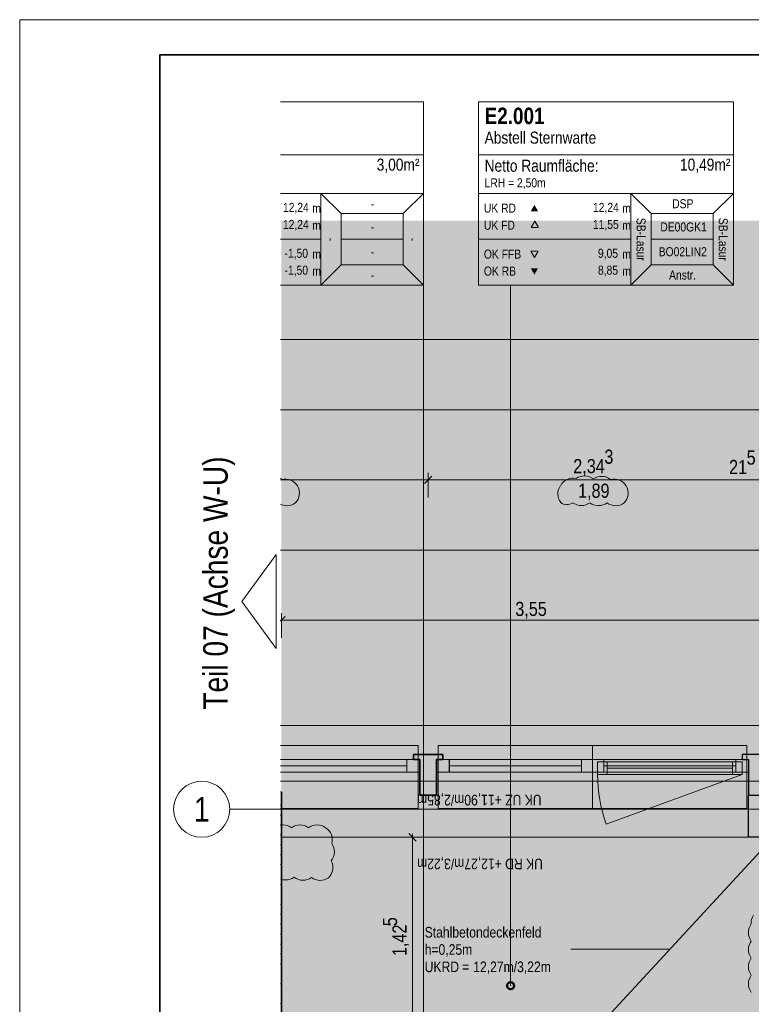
# Model space of a CAD drawing. Extents: x -743 to 300, y 62 to 1112.
# Tile 97 of 179: x -720 to -615, y 972 to 1112. Entities that reach past the tile are written whole.
import ezdxf
from ezdxf.enums import TextEntityAlignment as Align
from ezdxf.lldxf.tags import DXFTag

# ---------------------------------------------------------------- set-up
doc = ezdxf.new("R2010")
doc.units = 0
doc.layers.get('0').update_dxf_attribs({"lineweight": 13})
for name, color, linetype, lineweight, true_color in [('30 -33 Aussenwände- 7 Fassade_ Elemente', 7, 'Continuous', 9, 0x00aacc), ('30 -34 Innenwände- 1 tragend', 7, 'Continuous', 13, 0xdd0806), ('30 -35 Decken- 1 Konstruktion-Träger- Stahlbeton', 7, 'Continuous', 13, 0x33aa00), ('70 -72 Beschriftung- 1 Beschriftung allgemein', 7, 'Continuous', 9, 0xff6633), ('70 -75 Raumstempel- 1 Raumstempel-A06CPV7IL0', 1, 'Continuous', 50, 0xff0000), ('70 -75 Raumstempel-2 Verweislinie', 3, 'Continuous', 9, 0x00ff00), ('70 -76 Bemaßung- 2 Allgemein', 9, 'Continuous', 5, 0x808080), ('70 -77 Revision- 2 Wolken', 7, 'Continuous', 18, 0x944cff), ('iwb_Layout Achsbezeichung', 1, 'Continuous', 13, 0xff0000), ('iwb_Layout BA_Markierung', 7, 'Continuous', 9, 0xbadcdc), ('iwb_Layout Text', 3, 'Continuous', 18, 0x00ff00)]:
    doc.layers.add(name, color=color, linetype=linetype, lineweight=lineweight, true_color=true_color)
doc.layers.add('70 -71 Achsen- 1 Gebäudeachsen', color=7, linetype='STRICHPUNKT2-A06CPV7LL0', lineweight=18)
doc.layers.add('iwb_Plankopf Rahmen', color=7, linetype='Continuous', lineweight=35)
doc.styles.get("Standard").update_dxf_attribs({"font": 'ARIALN.TTF'})
tags = doc.linetypes.add('grob-A06CPV7GL0', pattern=[14, 3, -8, 3]).pattern_tags.tags
tags[8:9] = [DXFTag(74, 4), DXFTag(75, 0), DXFTag(340, '0'), DXFTag(46, 0.0), DXFTag(50, 0.0), DXFTag(44, 0.0), DXFTag(45, 0.0)]
tags[6:7] = [DXFTag(74, 4), DXFTag(75, 0), DXFTag(340, '0'), DXFTag(46, 0.0), DXFTag(50, 0.0), DXFTag(44, 0.0), DXFTag(45, 0.0)]
tags[4:5] = [DXFTag(74, 4), DXFTag(75, 0), DXFTag(340, '0'), DXFTag(46, 0.0), DXFTag(50, 0.0), DXFTag(44, 0.0), DXFTag(45, 0.0)]
tags = doc.linetypes.add('STRICHPUNKT2', pattern=[12.7, 6.35, -3.175, 0, -3.175]).pattern_tags.tags
tags[10:11] = [DXFTag(74, 4), DXFTag(75, 0), DXFTag(340, '0'), DXFTag(46, 0.0), DXFTag(50, 0.0), DXFTag(44, 0.0), DXFTag(45, 0.0)]
tags[8:9] = [DXFTag(74, 4), DXFTag(75, 0), DXFTag(340, '0'), DXFTag(46, 0.0), DXFTag(50, 0.0), DXFTag(44, 0.0), DXFTag(45, 0.0)]
tags[6:7] = [DXFTag(74, 4), DXFTag(75, 0), DXFTag(340, '0'), DXFTag(46, 0.0), DXFTag(50, 0.0), DXFTag(44, 0.0), DXFTag(45, 0.0)]
tags[4:5] = [DXFTag(74, 4), DXFTag(75, 0), DXFTag(340, '0'), DXFTag(46, 0.0), DXFTag(50, 0.0), DXFTag(44, 0.0), DXFTag(45, 0.0)]
tags = doc.linetypes.add('STRICHPUNKT2-A06CPV7LL0', pattern=[12.7, 6.35, -3.175, 0, -3.175]).pattern_tags.tags
tags[10:11] = [DXFTag(74, 4), DXFTag(75, 0), DXFTag(340, '0'), DXFTag(46, 0.0), DXFTag(50, 0.0), DXFTag(44, 0.0), DXFTag(45, 0.0)]
tags[8:9] = [DXFTag(74, 4), DXFTag(75, 0), DXFTag(340, '0'), DXFTag(46, 0.0), DXFTag(50, 0.0), DXFTag(44, 0.0), DXFTag(45, 0.0)]
tags[6:7] = [DXFTag(74, 4), DXFTag(75, 0), DXFTag(340, '0'), DXFTag(46, 0.0), DXFTag(50, 0.0), DXFTag(44, 0.0), DXFTag(45, 0.0)]
tags[4:5] = [DXFTag(74, 4), DXFTag(75, 0), DXFTag(340, '0'), DXFTag(46, 0.0), DXFTag(50, 0.0), DXFTag(44, 0.0), DXFTag(45, 0.0)]

# ---------------------------------------------------------------- blocks, each defined once
blk = doc.blocks.new('Polygon-A06CPV78L0')
at = {"color": 0, "linetype": 'ByBlock', "lineweight": -2, "ltscale": 0.13}
blk.add_solid([(-611.22, 86.2), (-682.36, 86.01), (-611.05, 1083.81), (-682.36, 1083.81)], dxfattribs=at)
blk = doc.blocks.new('Referenz-A06CPV7ML0')
at = {"layer": '30 -33 Aussenwände- 7 Fassade_ Elemente', "color": 0, "linetype": 'Continuous', "ltscale": 0.13}
for p, q in [((-610.25, 1011.85), (-682.49, 1011.85)), ((-682.49, 1007.01), (-662.62, 1007.01)), ((-662.62, 1007.01), (-662.62, 1005.21)), ((-660.22, 1007.01), (-637.99, 1007.01)), ((-660.22, 1005.21), (-660.22, 1007.01)), ((-637.99, 1007.01), (-660.22, 1007.01)), ((-660.22, 1007.01), (-660.22, 1005.21)), ((-637.99, 1007.01), (-615.75, 1007.01)), ((-637.99, 1005.21), (-637.99, 1007.01)), ((-637.99, 1005.21), (-637.99, 1007.01)), ((-615.75, 1007.01), (-637.99, 1007.01)), ((-616.65, 1006.66), (-637.29, 1006.66)), ((-637.29, 1006.66), (-637.29, 1004.86)), ((-616.65, 1004.86), (-616.65, 1006.66)), ((-615.75, 1007.01), (-615.75, 1005.21)), ((-615.75, 1005.21), (-615.75, 1007.01)), ((-662.62, 1005.21), (-682.49, 1005.21)), ((-637.99, 1005.21), (-660.22, 1005.21)), ((-660.22, 1005.21), (-637.99, 1005.21)), ((-615.75, 1005.21), (-637.99, 1005.21)), ((-637.99, 1005.21), (-615.75, 1005.21)), ((-637.29, 1004.86), (-616.65, 1004.86)), ((-682.49, 995.91), (-613.35, 995.91))]:
    blk.add_line(p, q, dxfattribs=at)
at = {"layer": '30 -33 Aussenwände- 7 Fassade_ Elemente', "color": 0}
for p, q in [((-682.49, 1009.01), (-662.85, 1009.01)), ((-662.85, 1009.01), (-662.85, 1007.01)), ((-659.99, 1007.01), (-659.99, 1009.01)), ((-659.99, 1009.01), (-637.99, 1009.01)), ((-637.99, 1007.01), (-637.99, 1009.01)), ((-637.99, 1009.01), (-615.99, 1009.01)), ((-615.99, 1009.01), (-615.99, 1007.01)), ((-682.49, 1007.01), (-664.45, 1007.01)), ((-664.45, 1006.11), (-682.49, 1006.11)), ((-664.45, 1007.01), (-664.45, 1005.21)), ((-662.85, 1007.01), (-664.45, 1007.01)), ((-662.85, 1005.21), (-662.85, 1007.01)), ((-659.99, 1007.01), (-658.39, 1007.01)), ((-659.99, 1005.21), (-659.99, 1007.01)), ((-658.39, 1007.01), (-639.59, 1007.01)), ((-658.39, 1005.21), (-658.39, 1007.01)), ((-639.59, 1006.11), (-658.39, 1006.11)), ((-639.59, 1007.01), (-639.59, 1005.21)), ((-637.99, 1007.01), (-639.59, 1007.01)), ((-637.99, 1007.01), (-636.39, 1007.01)), ((-637.99, 1005.21), (-637.99, 1007.01)), ((-636.39, 1007.01), (-617.59, 1007.01)), ((-636.39, 1005.21), (-636.39, 1007.01)), ((-617.59, 1006.11), (-636.39, 1006.11)), ((-617.59, 1007.01), (-617.59, 1005.21)), ((-615.99, 1007.01), (-617.59, 1007.01)), ((-615.99, 1005.21), (-615.99, 1007.01)), ((-664.45, 1005.21), (-682.49, 1005.21)), ((-664.45, 1005.21), (-662.85, 1005.21)), ((-662.85, 1000.01), (-662.85, 1005.21)), ((-659.99, 1005.21), (-659.99, 1000.01)), ((-658.39, 1005.21), (-659.99, 1005.21)), ((-639.59, 1005.21), (-658.39, 1005.21)), ((-639.59, 1005.21), (-637.99, 1005.21)), ((-637.99, 1005.21), (-637.99, 1000.01)), ((-636.39, 1005.21), (-637.99, 1005.21)), ((-617.59, 1005.21), (-636.39, 1005.21)), ((-617.59, 1005.21), (-615.99, 1005.21)), ((-615.99, 1000.01), (-615.99, 1005.21)), ((-682.49, 1000.01), (-662.85, 1000.01)), ((-659.99, 1000.01), (-637.99, 1000.01)), ((-637.99, 1000.01), (-615.99, 1000.01))]:
    blk.add_line(p, q, dxfattribs=at)
at = {"layer": '30 -33 Aussenwände- 7 Fassade_ Elemente', "color": 0, "linetype": 'Continuous', "lineweight": 25, "ltscale": 0.25}
for p, q in [((-663.52, 1007.71), (-663.52, 1007.01)), ((-659.32, 1007.71), (-663.52, 1007.71)), ((-663.52, 1007.01), (-663.52, 1007.71)), ((-663.52, 1007.71), (-659.32, 1007.71)), ((-659.32, 1007.01), (-659.32, 1007.71)), ((-659.32, 1007.71), (-659.32, 1007.01)), ((-616.65, 1007.71), (-616.65, 1007.01)), ((-613.35, 1007.71), (-616.65, 1007.71)), ((-613.35, 1007.71), (-616.65, 1007.71)), ((-616.65, 1007.71), (-616.65, 1007.01)), ((-663.52, 1007.01), (-662.62, 1007.01)), ((-662.62, 1007.01), (-663.52, 1007.01)), ((-662.62, 1007.01), (-662.62, 1001.91)), ((-662.62, 1001.91), (-662.62, 1007.01)), ((-660.22, 1001.91), (-660.22, 1007.01)), ((-660.22, 1007.01), (-659.32, 1007.01)), ((-659.32, 1007.01), (-660.22, 1007.01)), ((-660.22, 1007.01), (-660.22, 1001.91)), ((-616.65, 1007.01), (-615.75, 1007.01)), ((-616.65, 1007.01), (-615.75, 1007.01)), ((-615.75, 1007.01), (-615.75, 1001.91)), ((-615.75, 1007.01), (-615.75, 1001.91)), ((-662.62, 1001.91), (-660.22, 1001.91)), ((-660.22, 1001.91), (-662.62, 1001.91)), ((-615.75, 1001.91), (-613.35, 1001.91)), ((-615.75, 995.91), (-615.75, 1001.91)), ((-615.75, 1001.91), (-613.35, 1001.91)), ((-613.35, 995.91), (-615.75, 995.91))]:
    blk.add_line(p, q, dxfattribs=at)
at = {"layer": '30 -33 Aussenwände- 7 Fassade_ Elemente', "color": 0, "linetype": 'Continuous', "lineweight": 18, "ltscale": 0.18}
for p, q in [((-682.49, 1006.11), (-664.45, 1006.11)), ((-664.45, 1007.01), (-662.62, 1007.01)), ((-664.45, 1005.21), (-664.45, 1007.01)), ((-662.62, 1007.01), (-662.62, 1005.21)), ((-660.22, 1007.01), (-658.39, 1007.01)), ((-660.22, 1005.21), (-660.22, 1007.01)), ((-660.22, 1007.01), (-658.42, 1007.01)), ((-660.22, 1005.21), (-660.22, 1007.01)), ((-658.42, 1007.01), (-658.42, 1005.21)), ((-639.59, 1006.11), (-658.42, 1006.11)), ((-658.39, 1007.01), (-658.39, 1005.21)), ((-658.39, 1006.11), (-639.59, 1006.11)), ((-639.59, 1007.01), (-637.99, 1007.01)), ((-639.59, 1005.21), (-639.59, 1007.01)), ((-639.59, 1007.01), (-637.99, 1007.01)), ((-639.59, 1005.21), (-639.59, 1007.01)), ((-637.99, 1007.01), (-636.39, 1007.01)), ((-637.99, 1005.21), (-637.99, 1007.01)), ((-637.99, 1007.01), (-637.99, 1005.21)), ((-637.99, 1007.01), (-636.39, 1007.01)), ((-637.29, 1006.66), (-635.89, 1006.66)), ((-637.29, 1004.86), (-637.29, 1006.66)), ((-636.39, 1007.01), (-636.39, 1005.21)), ((-636.39, 1007.01), (-636.39, 1005.21)), ((-636.39, 1006.11), (-617.59, 1006.11)), ((-635.89, 1006.66), (-635.89, 1004.86)), ((-618.05, 1006.66), (-616.65, 1006.66)), ((-618.05, 1004.86), (-618.05, 1006.66)), ((-617.59, 1007.01), (-615.75, 1007.01)), ((-617.59, 1005.21), (-617.59, 1007.01)), ((-617.55, 1007.01), (-615.75, 1007.01)), ((-617.55, 1005.21), (-617.55, 1007.01)), ((-616.65, 1006.66), (-616.65, 1004.86)), ((-615.75, 1007.01), (-615.75, 1005.21)), ((-615.75, 1007.01), (-615.75, 1005.21)), ((-662.62, 1005.21), (-664.45, 1005.21)), ((-658.39, 1005.21), (-660.22, 1005.21)), ((-658.42, 1005.21), (-660.22, 1005.21)), ((-637.99, 1005.21), (-639.59, 1005.21)), ((-637.99, 1005.21), (-639.59, 1005.21)), ((-636.39, 1005.21), (-637.99, 1005.21)), ((-636.39, 1005.21), (-637.99, 1005.21)), ((-635.89, 1004.86), (-637.29, 1004.86)), ((-635.89, 1005.76), (-618.05, 1005.76)), ((-616.65, 1004.86), (-618.05, 1004.86)), ((-615.75, 1005.21), (-617.59, 1005.21)), ((-615.75, 1005.21), (-617.55, 1005.21))]:
    blk.add_line(p, q, dxfattribs=at)
at = {"layer": '30 -33 Aussenwände- 7 Fassade_ Elemente', "color": 0, "linetype": 'grob-A06CPV7GL0', "ltscale": 0.13}
blk.add_line((-616.65, 1004.86), (-636.04, 997.81), dxfattribs=at)
blk.add_ellipse((-616.65, 1004.86), major_axis=(-20.63, 0), ratio=1, start_param=0, end_param=0.349066, dxfattribs=at)
at = {"layer": '30 -34 Innenwände- 1 tragend', "color": 0, "linetype": 'Continuous', "lineweight": -2, "ltscale": 0.13}
for p, q in [((-682.49, 1002.41), (-682.35, 1002.41)), ((-682.35, 1002.41), (-682.35, 935.51))]:
    blk.add_line(p, q, dxfattribs=at)
at = {"layer": '30 -34 Innenwände- 1 tragend', "color": 0, "lineweight": 35}
blk.add_line((-682.35, 1002.41), (-682.35, 837.41), dxfattribs=at)
at = {"layer": '30 -34 Innenwände- 1 tragend', "color": 0, "lineweight": 9}
for p, q in [((-682.49, 1000.46), (-682.35, 1000.59)), ((-682.49, 1000.46), (-682.35, 1000.59)), ((-682.49, 999.04), (-682.35, 999.18)), ((-682.49, 999.04), (-682.35, 999.18)), ((-682.49, 997.63), (-682.35, 997.77)), ((-682.49, 997.63), (-682.35, 997.77)), ((-682.49, 996.21), (-682.35, 996.35)), ((-682.49, 996.21), (-682.35, 996.35)), ((-682.49, 994.8), (-682.35, 994.94)), ((-682.49, 994.8), (-682.35, 994.94)), ((-682.49, 993.39), (-682.35, 993.52)), ((-682.49, 993.39), (-682.35, 993.52)), ((-682.49, 991.97), (-682.35, 992.11)), ((-682.49, 991.97), (-682.35, 992.11)), ((-682.49, 989.14), (-682.35, 989.28)), ((-682.49, 989.14), (-682.35, 989.28)), ((-682.49, 986.32), (-682.35, 986.45)), ((-682.49, 986.32), (-682.35, 986.45)), ((-682.49, 984.9), (-682.35, 985.04)), ((-682.49, 984.9), (-682.35, 985.04)), ((-682.49, 983.49), (-682.35, 983.62)), ((-682.49, 983.49), (-682.35, 983.62)), ((-682.49, 982.07), (-682.35, 982.21)), ((-682.49, 982.07), (-682.35, 982.21)), ((-682.49, 980.66), (-682.35, 980.8)), ((-682.49, 980.66), (-682.35, 980.8)), ((-682.49, 979.24), (-682.35, 979.38)), ((-682.49, 979.24), (-682.35, 979.38)), ((-682.49, 977.83), (-682.35, 977.97)), ((-682.49, 977.83), (-682.35, 977.97)), ((-682.49, 975), (-682.35, 975.14)), ((-682.49, 975), (-682.35, 975.14)), ((-682.49, 972.17), (-682.35, 972.31)), ((-682.49, 972.17), (-682.35, 972.31))]:
    blk.add_line(p, q, dxfattribs=at)
at = {"layer": '30 -35 Decken- 1 Konstruktion-Träger- Stahlbeton', "color": 0, "linetype": 'grob-A06CPV7GL0', "lineweight": -2, "ltscale": 0.13}
for p, q in [((-612.85, 1003.91), (-682.49, 1003.91)), ((-612.85, 995.91), (-682.49, 995.91))]:
    blk.add_line(p, q, dxfattribs=at)
at = {"layer": '70 -71 Achsen- 1 Gebäudeachsen', "color": 0, "linetype": 'STRICHPUNKT2-A06CPV7LL0', "ltscale": 0.18}
blk.add_line((-682.49, 999.91), (76.46, 999.91), dxfattribs=at)
at = {"layer": '70 -72 Beschriftung- 1 Beschriftung allgemein', "color": 0, "linetype": 'grob-A06CPV7GL0', "ltscale": 0.13}
blk.add_line((-682.49, 919.97), (-604.85, 1003.91), dxfattribs=at)
at = {"layer": '70 -72 Beschriftung- 1 Beschriftung allgemein', "color": 0}
blk.add_line((-641.11, 979.98), (-626.99, 979.98), dxfattribs=at)
at = {"layer": '70 -75 Raumstempel- 1 Raumstempel-A06CPV7IL0', "color": 0, "lineweight": 9}
for p, q in [((-662.11, 1100.75), (-682.49, 1100.75)), ((-662.11, 1074.61), (-662.11, 1100.75)), ((-654.24, 1100.75), (-654.24, 1074.61)), ((-617.92, 1100.75), (-654.24, 1100.75)), ((-617.92, 1074.61), (-617.92, 1100.75)), ((-662.11, 1093.16), (-682.49, 1093.16)), ((-617.92, 1093.16), (-654.24, 1093.16)), ((-682.49, 1087.68), (-676.7, 1087.68)), ((-673.82, 1084.79), (-676.7, 1087.68)), ((-662.11, 1087.68), (-676.7, 1087.68)), ((-676.7, 1087.68), (-676.7, 1074.61)), ((-664.99, 1084.79), (-662.11, 1087.68)), ((-654.24, 1087.68), (-632.52, 1087.68)), ((-629.63, 1084.79), (-632.52, 1087.68)), ((-617.92, 1087.68), (-632.52, 1087.68)), ((-632.52, 1087.68), (-632.52, 1074.61)), ((-620.8, 1084.79), (-617.92, 1087.68)), ((-673.82, 1077.51), (-673.82, 1084.79)), ((-673.82, 1084.79), (-664.99, 1084.79)), ((-664.99, 1077.51), (-664.99, 1084.79)), ((-629.63, 1077.51), (-629.63, 1084.79)), ((-629.63, 1084.79), (-620.8, 1084.79)), ((-620.8, 1077.51), (-620.8, 1084.79)), ((-646.21, 1083.72), (-646.73, 1082.82)), ((-645.68, 1082.82), (-646.21, 1083.72)), ((-646.73, 1082.82), (-645.68, 1082.82)), ((-682.49, 1081.15), (-676.7, 1081.15)), ((-664.99, 1081.15), (-673.82, 1081.15)), ((-654.24, 1081.15), (-632.52, 1081.15)), ((-620.8, 1081.15), (-629.63, 1081.15)), ((-646.28, 1078.54), (-646.8, 1079.45)), ((-646.8, 1079.45), (-645.76, 1079.45)), ((-645.76, 1079.45), (-646.28, 1078.54)), ((-673.82, 1077.51), (-676.7, 1074.61)), ((-673.82, 1077.51), (-664.99, 1077.51)), ((-664.99, 1077.51), (-662.11, 1074.61)), ((-629.63, 1077.51), (-632.52, 1074.61)), ((-629.63, 1077.51), (-620.8, 1077.51)), ((-620.8, 1077.51), (-617.92, 1074.61)), ((-662.11, 1074.61), (-682.49, 1074.61)), ((-617.92, 1074.61), (-654.24, 1074.61))]:
    blk.add_line(p, q, dxfattribs=at)
at = {"layer": '70 -75 Raumstempel- 1 Raumstempel-A06CPV7IL0', "color": 0, "lineweight": 0}
for points in [[(-645.76, 1085.14), (-646.28, 1086.04), (-646.8, 1085.14)], [(-645.76, 1077.01), (-646.28, 1076.1), (-646.8, 1077.01)]]:
    blk.add_solid(points, dxfattribs=at)
at = {"layer": '70 -75 Raumstempel-2 Verweislinie', "color": 0, "linetype": 'Continuous', "ltscale": 0.13}
for p, q in [((-662.11, 1074.61), (-662.11, 866.77)), ((-649.68, 1074.61), (-649.68, 974.76))]:
    blk.add_line(p, q, dxfattribs=at)
at = {"layer": '70 -75 Raumstempel-2 Verweislinie', "color": 0, "linetype": 'ByBlock', "lineweight": 50, "ltscale": 0.5}
blk.add_circle((-649.68, 974.76), 0.5, dxfattribs=at)
at = {"layer": '70 -76 Bemaßung- 2 Allgemein', "color": 0, "linetype": 'Continuous', "ltscale": 0.13}
for p, q in [((-609.91, 1066.85), (-682.49, 1066.85)), ((-609.91, 1056.85), (-682.49, 1056.85)), ((-662.48, 1046.85), (-682.49, 1046.85)), ((-660.42, 1046.85), (-662.48, 1046.85)), ((-662.42, 1046.85), (-660.36, 1046.85)), ((-661.42, 1044.35), (-661.42, 1047.85)), ((-661.42, 1044.35), (-661.42, 1047.85)), ((-615.61, 1046.85), (-660.36, 1046.85)), ((-615.61, 1046.85), (-616.67, 1046.85)), ((-613.55, 1046.85), (-615.61, 1046.85)), ((-613.55, 1046.85), (-615.61, 1046.85)), ((-613.91, 1036.85), (-682.49, 1036.85)), ((-682.35, 1024.35), (-682.35, 1027.85)), ((-682.35, 1024.35), (-682.35, 1027.85)), ((-681.35, 1026.85), (-682.49, 1026.85)), ((-682.49, 1026.85), (-681.29, 1026.85)), ((-612.41, 1026.85), (-681.29, 1026.85)), ((-664.2, 996.44), (-663.14, 995.38)), ((-663.67, 996.41), (-663.67, 994.85)), ((-665.67, 995.91), (-662.67, 995.91)), ((-663.67, 968.47), (-663.67, 994.85))]:
    blk.add_line(p, q, dxfattribs=at)
at = {"layer": '70 -76 Bemaßung- 2 Allgemein', "color": 0, "linetype": 'Continuous', "lineweight": 20, "ltscale": 0.2}
for p, q in [((-660.89, 1047.38), (-661.95, 1046.32)), ((-661.95, 1046.32), (-660.89, 1047.38)), ((-681.82, 1027.38), (-682.49, 1026.71)), ((-682.49, 1026.71), (-681.82, 1027.38))]:
    blk.add_line(p, q, dxfattribs=at)
at = {"layer": '70 -76 Bemaßung- 2 Allgemein', "color": 0, "lineweight": 0}
for points in [[(-662.75, 998.58), (-661.42, 995.91), (-660.08, 998.58)], [(-662.75, 993.24), (-661.42, 995.91), (-660.08, 993.24)]]:
    blk.add_solid(points, dxfattribs=at)
at = {"layer": '70 -77 Revision- 2 Wolken', "color": 0, "linetype": 'Continuous', "ltscale": 0.18}
for centre, major_axis, end_param in [((-683.57, 1045.32), (1.27, 1.59), 0.110753), ((-681.79, 1044.94), (0.77, 1.88), 0.643501), ((-681.79, 1044.94), (1.74, 1.05), 0.643501), ((-640.75, 1045.07), (-0.84, 1.85), 0.643501), ((-640.75, 1045.07), (0.44, 1.98), 0.643501), ((-639.14, 1045.39), (0.06, 2.03), 0.643501), ((-639.14, 1045.39), (1.27, 1.59), 0.643501), ((-636.7, 1045.32), (0.06, 2.03), 0.643501), ((-636.7, 1045.32), (1.27, 1.59), 0.643501), ((-634.92, 1044.94), (0.77, 1.88), 0.643501), ((-634.92, 1044.94), (1.74, 1.05), 0.643501), ((-681.81, 1044.99), (2.02, -0.26), 0.643501), ((-640.91, 1044.83), (-1.63, 1.22), 0.643501), ((-634.95, 1044.99), (2.02, -0.26), 0.643501), ((-681.81, 1044.99), (1.46, -1.42), 0.643501), ((-640.91, 1044.83), (-2.03, 0), 0.643501), ((-634.95, 1044.99), (1.46, -1.42), 0.643501), ((-681.57, 1045.2), (-0.92, -1.81), 0.466135), ((-681.57, 1045.2), (-0.01, -2.03), 0.643501), ((-641.67, 1044.76), (-0.87, -1.15), 0.643501), ((-641.67, 1044.76), (-0.01, -1.44), 0.643501), ((-639.58, 1045.22), (-1.23, -1.62), 0.643501), ((-639.58, 1045.22), (-0.01, -2.03), 0.643501), ((-637.14, 1045.21), (-1.23, -1.62), 0.643501), ((-637.14, 1045.21), (-0.01, -2.03), 0.643501), ((-634.7, 1045.2), (-1.23, -1.62), 0.643501), ((-634.7, 1045.2), (-0.01, -2.03), 0.643501), ((-682.13, 995.65), (0, 2.03), 0.176344), ((-682.13, 995.65), (1.22, 1.63), 0.643501), ((-679.69, 995.65), (0, 2.03), 0.643501), ((-679.69, 995.65), (1.22, 1.63), 0.643501), ((-677.26, 995.65), (0, 2.03), 0.643501), ((-677.26, 995.65), (1.22, 1.63), 0.643501), ((-677.12, 995.56), (1.9, 0.73), 0.643501), ((-677.12, 995.56), (1.96, -0.55), 0.643501), ((-676.82, 993.84), (2.03, -0.06), 0.643501), ((-676.82, 993.84), (1.59, -1.27), 0.643501), ((-677.03, 991.62), (2.01, -0.32), 0.643501), ((-677.03, 991.62), (1.41, -1.46), 0.643501), ((-681.7, 991.86), (-0.79, -1.87), 0.387859), ((-681.7, 991.86), (-0.03, -2.03), 0.643501), ((-679.26, 991.83), (-1.24, -1.61), 0.643501), ((-679.26, 991.83), (-0.03, -2.03), 0.643501), ((-676.82, 991.8), (-1.24, -1.61), 0.643501), ((-676.82, 991.8), (-0.03, -2.03), 0.643501), ((-613.34, 983.74), (-1.72, 1.08), 0.643501), ((-613.74, 982.35), (-1.63, 1.22), 0.643501), ((-613.74, 982.35), (-2.03, 0), 0.643501), ((-613.74, 979.91), (-1.63, 1.22), 0.643501), ((-613.74, 979.91), (-2.03, 0), 0.643501), ((-613.74, 977.47), (-1.63, 1.22), 0.643501), ((-613.74, 977.47), (-2.03, 0), 0.643501), ((-613.74, 975.03), (-1.63, 1.22), 0.643501), ((-613.74, 975.03), (-2.03, 0), 0.643501)]:
    blk.add_ellipse(centre, major_axis=major_axis, ratio=1, start_param=0, end_param=end_param, dxfattribs=at)
at = {"layer": '70 -72 Beschriftung- 1 Beschriftung allgemein', "color": 0, "linetype": 'Continuous', "ltscale": 0.13, "char_height": 1.5103, "attachment_point": 1}
for s, insert in [('{\\fArial Narrow;Stahlbetondeckenfeld}', (-661.92, 983.14)), ('{\\fArial Narrow;h=0,25m}', (-661.92, 980.68)), ('{\\fArial Narrow;UKRD}', (-661.92, 978.21)), ('{\\fArial Narrow;12,27m/3,22m}', (-655, 978.21)), ('{\\fArial Narrow;=}', (-656.58, 978.21))]:
    blk.add_mtext(s, dxfattribs=dict(at, insert=insert))
at = {"layer": '70 -75 Raumstempel- 1 Raumstempel-A06CPV7IL0', "color": 0, "linetype": 'Continuous', "ltscale": 0.5, "attachment_point": 1}
for s, insert, char_height, rotation in [('{\\fArial Narrow|b1|i0;E2.001}', (-653.38, 1099.9), 2.3536, 0), ('{\\fArial Narrow;Abstell Sternwarte}', (-653.38, 1096.48), 1.7117, 0), ('{\\fArial Narrow;3,00m²}', (-668.76, 1092.63), 1.7117, 0), ('{\\fArial Narrow;Netto Raumfläche:}', (-653.38, 1092.48), 1.7117, 0), ('{\\fArial Narrow;10,49m²}', (-625.53, 1092.63), 1.7117, 0), ('{\\fArial Narrow;LRH = 2,50m}', (-653.38, 1089.83), 1.2838, 0), ('{\\fArial Narrow;12,24}', (-682.12, 1086.33), 1.2838, 0), ('{\\fArial Narrow;-}', (-669.6, 1086.85), 1.2838, 0), ('{\\fArial Narrow;UK RD}', (-653.48, 1086.22), 1.2838, 0), ('{\\fArial Narrow;12,24}', (-637.93, 1086.33), 1.2838, 0), ('{\\fArial Narrow;DSP}', (-626.64, 1086.85), 1.2838, 0), ('{\\fArial Narrow;m}', (-677.94, 1086.21), 1.2838, 0), ('{\\fArial Narrow;m}', (-633.76, 1086.21), 1.2838, 0), ('{\\fArial Narrow;12,24}', (-682.12, 1083.9), 1.2838, 0), ('{\\fArial Narrow;m}', (-677.94, 1083.77), 1.2838, 0), ('{\\fArial Narrow;UK FD}', (-653.48, 1083.78), 1.2838, 0), ('{\\fArial Narrow;11,55}', (-637.94, 1083.9), 1.2838, 0), ('{\\fArial Narrow;m}', (-633.76, 1083.77), 1.2838, 0), ('{\\fArial Narrow;SB-Lasur}', (-630.43, 1084.19), 1.2838, 270), ('{\\fArial Narrow;DE00GK1}', (-628.33, 1083.54), 1.2838, 0), ('{\\fArial Narrow;SB-Lasur}', (-618.72, 1084.19), 1.2838, 270), ('{\\fArial Narrow;-}', (-669.6, 1083.54), 1.2838, 0), ('{\\fArial Narrow;-}', (-674.62, 1081.35), 1.2838, 270), ('{\\fArial Narrow;-}', (-662.91, 1081.35), 1.2838, 270), ('{\\fArial Narrow;-1,50}', (-681.9, 1079.79), 1.2838, 0), ('{\\fArial Narrow;m}', (-677.94, 1079.67), 1.2838, 0), ('{\\fArial Narrow;-}', (-669.6, 1080.01), 1.2838, 0), ('{\\fArial Narrow;OK FFB}', (-653.48, 1079.67), 1.2838, 0), ('{\\fArial Narrow;9,05}', (-637.22, 1079.79), 1.2838, 0), ('{\\fArial Narrow;m}', (-633.76, 1079.67), 1.2838, 0), ('{\\fArial Narrow;BO02LIN2}', (-628.56, 1080.01), 1.2838, 0), ('{\\fArial Narrow;-1,50}', (-681.9, 1077.38), 1.2838, 0), ('{\\fArial Narrow;m}', (-677.94, 1077.25), 1.2838, 0), ('{\\fArial Narrow;OK RB}', (-653.48, 1077.25), 1.2838, 0), ('{\\fArial Narrow;8,85}', (-637.22, 1077.38), 1.2838, 0), ('{\\fArial Narrow;m}', (-633.76, 1077.25), 1.2838, 0), ('{\\fArial Narrow;Anstr.}', (-627.08, 1076.69), 1.2838, 0), ('{\\fArial Narrow;-}', (-669.6, 1076.68), 1.2838, 0)]:
    blk.add_mtext(s, dxfattribs=dict(at, insert=insert, char_height=char_height, rotation=rotation))
at = {"layer": '70 -76 Bemaßung- 2 Allgemein', "color": 0, "linetype": 'Continuous', "ltscale": 0.13, "char_height": 2.0138, "attachment_point": 1}
for s, insert in [('{\\fArial Narrow;3}', (-636.31, 1051.16)), ('{\\fArial Narrow;5}', (-616.03, 1051.04)), ('{\\fArial Narrow;2,34}', (-640.74, 1049.82)), ('{\\fArial Narrow;21}', (-618.53, 1049.69)), ('{\\fArial Narrow;1,89}', (-640.06, 1046.31)), ('{\\fArial Narrow;3,55}', (-649, 1029.47))]:
    blk.add_mtext(s, dxfattribs=dict(at, insert=insert))
at = {"layer": '70 -76 Bemaßung- 2 Allgemein', "color": 0, "linetype": 'Continuous', "ltscale": 0.13, "attachment_point": 1}
for s, insert, char_height, rotation in [('{\\fArial Narrow;UK UZ +11,90m/2,85m}', (-645.26, 1000.46), 1.5103, 180), ('{\\fArial Narrow;UK RD +12,27m/3,22m}', (-645.07, 991.36), 1.5103, 180), ('{\\fArial Narrow;5}', (-667.87, 983.24), 2.0138, 90), ('{\\fArial Narrow;1,42}', (-666.52, 978.99), 2.0138, 90)]:
    blk.add_mtext(s, dxfattribs=dict(at, insert=insert, char_height=char_height, rotation=rotation))

msp = doc.modelspace()

# ---------------------------------------------------------------- linework, layer by layer
at = {"layer": 'iwb_Layout Achsbezeichung', "linetype": 'STRICHPUNKT2', "lineweight": 13, "ltscale": 0.39}
msp.add_line((-682.36, 999.91), (-689.7, 999.91), dxfattribs=at)
at = {"layer": 'iwb_Layout Achsbezeichung', "ltscale": 0.39}
msp.add_circle((-693.7, 999.91), 4, dxfattribs=at)
at = {"layer": 'iwb_Layout Text', "linetype": 'Continuous', "ltscale": 0.18}
for p, q in [((-687.98, 1029.52), (-683.1, 1036.21)), ((-683.1, 1022.83), (-683.1, 1036.21)), ((-683.1, 1022.83), (-687.98, 1029.52))]:
    msp.add_line(p, q, dxfattribs=at)
at = {"layer": 'iwb_Plankopf Rahmen', "color": 8, "lineweight": 13, "ltscale": 0.13, "true_color": 0x808080}
msp.add_lwpolyline([(300.35, 62.43), (-719.65, 62.43), (-719.65, 1112.43), (300.35, 1112.43), (300.35, 62.43)], close=True, dxfattribs=at)
at = {"layer": 'iwb_Plankopf Rahmen', "ltscale": 0.35}
msp.add_lwpolyline([(-699.65, 67.43), (-699.65, 1107.43), (295.35, 1107.43), (295.35, 67.43), (-599.65, 67.43), (-699.65, 67.43)], close=True, dxfattribs=at)

# ---------------------------------------------------------------- block references
at = {"color": 8, "lineweight": 13, "ltscale": 0.13, "true_color": 0x808080}
msp.add_blockref('Referenz-A06CPV7ML0', (0, 0), dxfattribs=at)
at = {"layer": 'iwb_Layout BA_Markierung', "ltscale": 0.13}
msp.add_blockref('Polygon-A06CPV78L0', (0, 0), dxfattribs=at)

# ---------------------------------------------------------------- texts
at = {"layer": 'iwb_Layout Achsbezeichung', "ltscale": 0.39}
msp.add_text('1', height=3.5, dxfattribs=at).set_placement((-693.7, 999.91), align=Align.MIDDLE_CENTER)
at = {"layer": 'iwb_Layout Text', "ltscale": 0.18}
msp.add_text('Teil 07 (Achse W-U)', height=3.5, rotation=90, dxfattribs=at).set_placement((-689.99, 1014.1))

doc.saveas('drawing.dxf')
